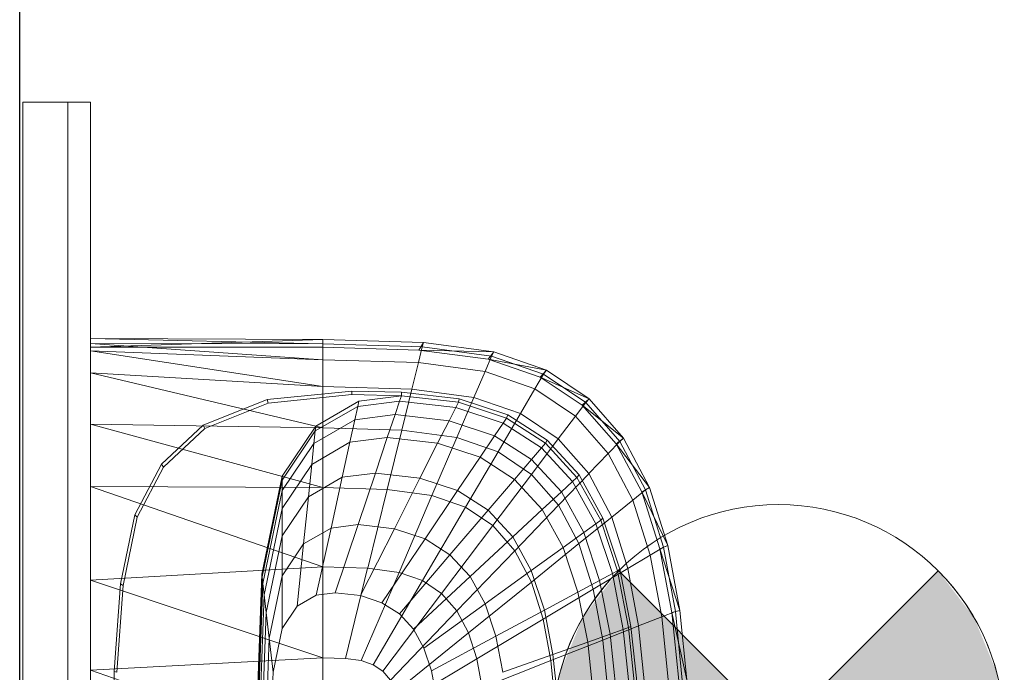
# Model space of a CAD drawing. Header units: metres. Extents: x 397.7 to 427.5, y 12.7 to 28.4.
# Tile 33 of 89: x 404.437 to 404.873, y 26.572 to 26.86. Entities that reach past the tile are written whole.
import ezdxf

# ---------------------------------------------------------------- set-up
doc = ezdxf.new("R2010")
doc.units = ezdxf.units.M
for name, color, linetype, lineweight in [('02_MOBILIARIO', 7, 'Continuous', 18), ('A-DETL-____-MBND', 7, 'Continuous', 18), ('A-DETL-GENF-OTLN', 7, 'Continuous', 18), ('A-GENM-____-OTLN', 7, 'Continuous', 18), ('A-WALL-____-MCUT', 7, 'Continuous', 25), ('A-WALL-____-OTLN', 7, 'Continuous', 25)]:
    doc.layers.add(name, color=color, linetype=linetype, lineweight=lineweight)

# ---------------------------------------------------------------- blocks, each defined once
blk = doc.blocks.new('Family - Rentamans P4-153903-07_ENLLUMENAT_P4')
at = {"layer": 'A-DETL-____-MBND', "color": 253, "true_color": 0xaaaaaa}
for p, q in [((0, 0.36146), (0, 0.36526)), ((0, 0.36526), (0, 0.36308)), ((0.10273, 0.3648), (0, 0.36526)), ((0.10273, 0.36283), (0, 0.36526)), ((0.10273, 0.3648), (0, 0.36146)), ((0, 0.36308), (0, 0.35983)), ((0.10273, 0.36283), (0, 0.36308)), ((0, 0.36308), (0.10273, 0.35585)), ((0.14736, 0.36347), (0.10273, 0.3648)), ((0.10273, 0.36283), (0.10273, 0.3648)), ((0.10273, 0.36479), (0.10273, 0.36141)), ((0.14679, 0.36152), (0.10273, 0.36283)), ((0.10273, 0.36283), (0.10273, 0.35585)), ((0.14525, 0.36016), (0.14736, 0.36347)), ((0.14679, 0.36152), (0.14736, 0.36347)), ((0.17848, 0.35928), (0.14736, 0.36347)), ((0.10273, 0.36141), (0, 0.36146)), ((0, 0.36146), (0, 0.00406)), ((0, 0.35983), (0, 0.35008)), ((0.10273, 0.35585), (0, 0.35983)), ((0, 0.35983), (0.10273, 0.34405)), ((0.14525, 0.36016), (0.10273, 0.36141)), ((0.14508, 0.3546), (0.14679, 0.36152)), ((0.17596, 0.35605), (0.14525, 0.36016)), ((0.17848, 0.35928), (0.14525, 0.36016)), ((0.17751, 0.35738), (0.14679, 0.36152)), ((0.17596, 0.35605), (0.17848, 0.35928)), ((0.17751, 0.35738), (0.17848, 0.35928)), ((0.20176, 0.35121), (0.17848, 0.35928)), ((0.10273, 0.35585), (0.10273, 0.34405)), ((0.14508, 0.3546), (0.10273, 0.35585)), ((0.14508, 0.3546), (0.1422, 0.34287)), ((0.17461, 0.35061), (0.14508, 0.3546)), ((0.17461, 0.35061), (0.17751, 0.35738)), ((0.19894, 0.34814), (0.17596, 0.35605)), ((0.20176, 0.35121), (0.17596, 0.35605)), ((0.2005, 0.34941), (0.17751, 0.35738)), ((0, 0.35008), (0, 0.32734)), ((0.10273, 0.34405), (0, 0.35008)), ((0, 0.35008), (0.10273, 0.32574)), ((0.16971, 0.33917), (0.17461, 0.35061)), ((0.19671, 0.34296), (0.17461, 0.35061)), ((0.19671, 0.34296), (0.2005, 0.34941)), ((0.19894, 0.34814), (0.20176, 0.35121)), ((0.2005, 0.34941), (0.20176, 0.35121)), ((0.21918, 0.33686), (0.2005, 0.34941)), ((0.22069, 0.33849), (0.20176, 0.35121)), ((0.21762, 0.33569), (0.19894, 0.34814)), ((0.22069, 0.33849), (0.19894, 0.34814)), ((0.07816, 0.33823), (0.11557, 0.34199)), ((0.07861, 0.33669), (0.11566, 0.34041)), ((0.10273, 0.34405), (0.10273, 0.32574)), ((0.1422, 0.34287), (0.10273, 0.34405)), ((0.11557, 0.34199), (0.13769, 0.34144)), ((0.11566, 0.34041), (0.11557, 0.34199)), ((0.11566, 0.34041), (0.13755, 0.33987)), ((0.13755, 0.33987), (0.13769, 0.34144)), ((0.13769, 0.34144), (0.16318, 0.33856)), ((0.1422, 0.34287), (0.13772, 0.3247)), ((0.16971, 0.33917), (0.1422, 0.34287)), ((0.1903, 0.33203), (0.19671, 0.34296)), ((0.21467, 0.33089), (0.19671, 0.34296)), ((0.04977, 0.3269), (0.07816, 0.33823)), ((0.05051, 0.32548), (0.07861, 0.33669)), ((0.07861, 0.33669), (0.07816, 0.33823)), ((0.09963, 0.32643), (0.11875, 0.33749)), ((0.11825, 0.33522), (0.13678, 0.33756)), ((0.11875, 0.33749), (0.11825, 0.33522)), ((0.11875, 0.33749), (0.13755, 0.33987)), ((0.13476, 0.33156), (0.13678, 0.33756)), ((0.13678, 0.33756), (0.13755, 0.33987)), ((0.13678, 0.33756), (0.16165, 0.33475)), ((0.13755, 0.33987), (0.1628, 0.33702)), ((0.16165, 0.33475), (0.1628, 0.33702)), ((0.16971, 0.33917), (0.1621, 0.32141)), ((0.1628, 0.33702), (0.16318, 0.33856)), ((0.1628, 0.33702), (0.18406, 0.32998)), ((0.16318, 0.33856), (0.18466, 0.33146)), ((0.1903, 0.33203), (0.16971, 0.33917)), ((0.21467, 0.33089), (0.21918, 0.33686)), ((0.21762, 0.33569), (0.22069, 0.33849)), ((0.2327, 0.31866), (0.21762, 0.33569)), ((0.23596, 0.32112), (0.21762, 0.33569)), ((0.21918, 0.33686), (0.22069, 0.33849)), ((0.23426, 0.31971), (0.21918, 0.33686)), ((0.23596, 0.32112), (0.22069, 0.33849)), ((0.09941, 0.32432), (0.11825, 0.33522)), ((0.11825, 0.33522), (0.11696, 0.32931)), ((0.11696, 0.32931), (0.13476, 0.33156)), ((0.13135, 0.32141), (0.13476, 0.33156)), ((0.13476, 0.33156), (0.15867, 0.32886)), ((0.15867, 0.32886), (0.16165, 0.33475)), ((0.16165, 0.33475), (0.1826, 0.32782)), ((0.18036, 0.31508), (0.1903, 0.33203)), ((0.18406, 0.32998), (0.18466, 0.33146)), ((0.18466, 0.33146), (0.20212, 0.32026)), ((0.20704, 0.32079), (0.1903, 0.33203)), ((0, 0.32734), (0, 0.29972)), ((0.10273, 0.32574), (0, 0.32734)), ((0, 0.32734), (0.10273, 0.29924)), ((0.03136, 0.30959), (0.04977, 0.3269)), ((0.05051, 0.32548), (0.04977, 0.3269)), ((0.09884, 0.31884), (0.11696, 0.32931)), ((0.11696, 0.32931), (0.11476, 0.31932)), ((0.15363, 0.3189), (0.15867, 0.32886)), ((0.15867, 0.32886), (0.17881, 0.3222)), ((0.17881, 0.3222), (0.1826, 0.32782)), ((0.1826, 0.32782), (0.18406, 0.32998)), ((0.1826, 0.32782), (0.19963, 0.31689)), ((0.18406, 0.32998), (0.20135, 0.31889)), ((0.20704, 0.32079), (0.21467, 0.33089)), ((0.22917, 0.3144), (0.21467, 0.33089)), ((0.03228, 0.30834), (0.05051, 0.32548)), ((0.08473, 0.30435), (0.09963, 0.32643)), ((0.08473, 0.30256), (0.09941, 0.32432)), ((0.09941, 0.32432), (0.09884, 0.31884)), ((0.09941, 0.32432), (0.09963, 0.32643)), ((0.10273, 0.32574), (0.10273, 0.29924)), ((0.13772, 0.3247), (0.10273, 0.32574)), ((0.13772, 0.3247), (0.13123, 0.29839)), ((0.1621, 0.32141), (0.13772, 0.3247)), ((0.08473, 0.29792), (0.09884, 0.31884)), ((0.09788, 0.30955), (0.11476, 0.31932)), ((0.09884, 0.31884), (0.09788, 0.30955)), ((0.11476, 0.31932), (0.11135, 0.30381)), ((0.11476, 0.31932), (0.13135, 0.32141)), ((0.12606, 0.30567), (0.13135, 0.32141)), ((0.13135, 0.32141), (0.15363, 0.3189)), ((0.14581, 0.30344), (0.15363, 0.3189)), ((0.1621, 0.32141), (0.1511, 0.29571)), ((0.15363, 0.3189), (0.1724, 0.31269)), ((0.18036, 0.31508), (0.1621, 0.32141)), ((0.1724, 0.31269), (0.17881, 0.3222)), ((0.17881, 0.3222), (0.19518, 0.3117)), ((0.19519, 0.30512), (0.20704, 0.32079)), ((0.19963, 0.31689), (0.20135, 0.31889)), ((0.20135, 0.31889), (0.20212, 0.32026)), ((0.20135, 0.31889), (0.2153, 0.30374)), ((0.20212, 0.32026), (0.21621, 0.30495)), ((0.22054, 0.30543), (0.20704, 0.32079)), ((0.22917, 0.3144), (0.23426, 0.31971)), ((0.2327, 0.31866), (0.23596, 0.32112)), ((0.24405, 0.29737), (0.2327, 0.31866)), ((0.24746, 0.29938), (0.2327, 0.31866)), ((0.23426, 0.31971), (0.23596, 0.32112)), ((0.24562, 0.29825), (0.23426, 0.31971)), ((0.24746, 0.29938), (0.23596, 0.32112)), ((0.18036, 0.31508), (0.16597, 0.29056)), ((0.19519, 0.30512), (0.18036, 0.31508)), ((0.19518, 0.3117), (0.19963, 0.31689)), ((0.19963, 0.31689), (0.21338, 0.30196)), ((0.22054, 0.30543), (0.22917, 0.3144)), ((0.24008, 0.29377), (0.22917, 0.3144)), ((0.01958, 0.28716), (0.03136, 0.30959)), ((0.03228, 0.30834), (0.03136, 0.30959)), ((0.08473, 0.29006), (0.09788, 0.30955)), ((0.09788, 0.30955), (0.09638, 0.29516)), ((0.16244, 0.29794), (0.17239, 0.31269)), ((0.1724, 0.31269), (0.18765, 0.3029)), ((0.18765, 0.3029), (0.19518, 0.3117)), ((0.19518, 0.3117), (0.20839, 0.29735)), ((0.02062, 0.28613), (0.03228, 0.30834)), ((0.11135, 0.30381), (0.12606, 0.30567)), ((0.1184, 0.28289), (0.12606, 0.30567)), ((0.12606, 0.30567), (0.14581, 0.30344)), ((0.17806, 0.28244), (0.19519, 0.30512)), ((0.20717, 0.2915), (0.19519, 0.30512)), ((0.20717, 0.2915), (0.22054, 0.30542)), ((0.23071, 0.2862), (0.22054, 0.30543)), ((0.07584, 0.26096), (0.08473, 0.30435)), ((0.07598, 0.25981), (0.08473, 0.30256)), ((0.08473, 0.30256), (0.08473, 0.30435)), ((0.08473, 0.29792), (0.08473, 0.30256)), ((0.09638, 0.29516), (0.11135, 0.30381)), ((0.11135, 0.30381), (0.10642, 0.28138)), ((0.13449, 0.28107), (0.14581, 0.30344)), ((0.14581, 0.30344), (0.16244, 0.29794)), ((0.17596, 0.28926), (0.18765, 0.3029)), ((0.18765, 0.3029), (0.19996, 0.28953)), ((0.20839, 0.29735), (0.21338, 0.30196)), ((0.21338, 0.30196), (0.2153, 0.30374)), ((0.21338, 0.30196), (0.22372, 0.28328)), ((0.2153, 0.30374), (0.21621, 0.30495)), ((0.2153, 0.30374), (0.2258, 0.28478)), ((0.21621, 0.30495), (0.22681, 0.2858)), ((0, 0.29972), (0, 0.2583)), ((0.10273, 0.29924), (0, 0.29972)), ((0, 0.29972), (0.10273, 0.26415)), ((0.07631, 0.25683), (0.08473, 0.29792)), ((0.08473, 0.29792), (0.08473, 0.29006)), ((0.10273, 0.29924), (0.10273, 0.26415)), ((0.13123, 0.29839), (0.10273, 0.29924)), ((0.13123, 0.29839), (0.12265, 0.26356)), ((0.1511, 0.29571), (0.13123, 0.29839)), ((0.14804, 0.27659), (0.16244, 0.29794)), ((0.16244, 0.29794), (0.17596, 0.28926)), ((0.19996, 0.28953), (0.20839, 0.29735)), ((0.20839, 0.29735), (0.21834, 0.27939)), ((0.24008, 0.29377), (0.24562, 0.29825)), ((0.24405, 0.29737), (0.24746, 0.29938)), ((0.25202, 0.27221), (0.24405, 0.29737)), ((0.25554, 0.27371), (0.24405, 0.29737)), ((0.24562, 0.29825), (0.24746, 0.29938)), ((0.25359, 0.2729), (0.24562, 0.29825)), ((0.25554, 0.27371), (0.24746, 0.29938)), ((0.08473, 0.27788), (0.09638, 0.29516)), ((0.09638, 0.29516), (0.09423, 0.27433)), ((0.1511, 0.29571), (0.13653, 0.26169)), ((0.1511, 0.29571), (0.16597, 0.29056)), ((0.23071, 0.2862), (0.24008, 0.29377)), ((0.24775, 0.26941), (0.24008, 0.29377)), ((0.07689, 0.25177), (0.08473, 0.29006)), ((0.08473, 0.29006), (0.08473, 0.27788)), ((0.16597, 0.29056), (0.14692, 0.25809)), ((0.15906, 0.26952), (0.17596, 0.28926)), ((0.16597, 0.29056), (0.17805, 0.28244)), ((0.17596, 0.28926), (0.18688, 0.27741)), ((0.18688, 0.27741), (0.19996, 0.28953)), ((0.18781, 0.27134), (0.20717, 0.2915)), ((0.19996, 0.28953), (0.20923, 0.2728)), ((0.21618, 0.27446), (0.20717, 0.2915)), ((0.01327, 0.25673), (0.01958, 0.28716)), ((0.01437, 0.25599), (0.02062, 0.28613)), ((0.02062, 0.28613), (0.01958, 0.28716)), ((0.21618, 0.27446), (0.23071, 0.2862)), ((0.22372, 0.28328), (0.2258, 0.28478)), ((0.2258, 0.28478), (0.22681, 0.2858)), ((0.2258, 0.28478), (0.23317, 0.26239)), ((0.22681, 0.2858), (0.23426, 0.26319)), ((0.23785, 0.2635), (0.23071, 0.2862)), ((0.09423, 0.27433), (0.10642, 0.28138)), ((0.10642, 0.28138), (0.09989, 0.25167)), ((0.10642, 0.28138), (0.1184, 0.28289)), ((0.10826, 0.25273), (0.1184, 0.28289)), ((0.1184, 0.28289), (0.13449, 0.28107)), ((0.1195, 0.25146), (0.13449, 0.28107)), ((0.13449, 0.28107), (0.14804, 0.27659)), ((0.17805, 0.28244), (0.15537, 0.25241)), ((0.17805, 0.28244), (0.18781, 0.27134)), ((0.20923, 0.2728), (0.21834, 0.27939)), ((0.21834, 0.27939), (0.22372, 0.28328)), ((0.21834, 0.27939), (0.22533, 0.25818)), ((0.22372, 0.28328), (0.23099, 0.26122)), ((0.07778, 0.24394), (0.08473, 0.27788)), ((0.08473, 0.27788), (0.08473, 0.26025)), ((0.12897, 0.24833), (0.14804, 0.27659)), ((0.14804, 0.27659), (0.15906, 0.26952)), ((0.16795, 0.25986), (0.18688, 0.27741)), ((0.18688, 0.27741), (0.19509, 0.26258)), ((0.08473, 0.26025), (0.09423, 0.27433)), ((0.09423, 0.27433), (0.09137, 0.24674)), ((0.18781, 0.27134), (0.16218, 0.24466)), ((0.18781, 0.27134), (0.19515, 0.25746)), ((0.19509, 0.26258), (0.20923, 0.2728)), ((0.19515, 0.25746), (0.21618, 0.27446)), ((0.20923, 0.2728), (0.21574, 0.25304)), ((0.22251, 0.25433), (0.21618, 0.27446)), ((0.24775, 0.26941), (0.25359, 0.2729)), ((0.25202, 0.27221), (0.25554, 0.27371)), ((0.2573, 0.24402), (0.25202, 0.27221)), ((0.26089, 0.24493), (0.25202, 0.27221)), ((0.25359, 0.2729), (0.25554, 0.27371)), ((0.25887, 0.24449), (0.25359, 0.2729)), ((0.26089, 0.24493), (0.25554, 0.27371)), ((0.13667, 0.24339), (0.15906, 0.26952)), ((0.15906, 0.26952), (0.16795, 0.25986)), ((0.23785, 0.2635), (0.24775, 0.26941)), ((0.25282, 0.2421), (0.24775, 0.26941)), ((0.10273, 0.26415), (0, 0.2583)), ((0.10273, 0.26415), (0.10273, 0.22395)), ((0.12264, 0.26356), (0.10273, 0.26415)), ((0.12264, 0.26356), (0.11281, 0.22365)), ((0.11983, 0.2227), (0.13653, 0.26169)), ((0.12264, 0.26356), (0.13653, 0.26169)), ((0.13653, 0.26169), (0.14692, 0.25809)), ((0.17464, 0.24778), (0.19509, 0.26258)), ((0.19509, 0.26258), (0.20086, 0.24506)), ((0.22251, 0.25433), (0.23785, 0.2635)), ((0.23099, 0.26122), (0.23317, 0.26239)), ((0.23317, 0.26239), (0.23426, 0.26319)), ((0.23317, 0.26239), (0.23806, 0.23729)), ((0.23426, 0.26319), (0.23919, 0.23784)), ((0.24258, 0.23805), (0.23785, 0.2635)), ((0, 0.2583), (0, 0.2185)), ((0, 0.2583), (0.10273, 0.22395)), ((0.07287, 0.18276), (0.07584, 0.26096)), ((0.07304, 0.18276), (0.07598, 0.25981)), ((0.07598, 0.25981), (0.07584, 0.26096)), ((0.07631, 0.25683), (0.07598, 0.25981)), ((0.07907, 0.2326), (0.08473, 0.26025)), ((0.08473, 0.26025), (0.08473, 0.23691)), ((0.14692, 0.25809), (0.12509, 0.22088)), ((0.14288, 0.23664), (0.16795, 0.25986)), ((0.14692, 0.25809), (0.15537, 0.25241)), ((0.19515, 0.25746), (0.16731, 0.23496)), ((0.16795, 0.25986), (0.17464, 0.24778)), ((0.19515, 0.25746), (0.20031, 0.24107)), ((0.21574, 0.25304), (0.22533, 0.25818)), ((0.22533, 0.25818), (0.23099, 0.26122)), ((0.22533, 0.25818), (0.22995, 0.23441)), ((0.23099, 0.26122), (0.2358, 0.23649)), ((0.01046, 0.21786), (0.01327, 0.25673)), ((0.01159, 0.21751), (0.01437, 0.25599)), ((0.01437, 0.25599), (0.01327, 0.25673)), ((0.074, 0.19601), (0.07631, 0.25683)), ((0.07689, 0.25177), (0.07631, 0.25683)), ((0.20031, 0.24107), (0.22251, 0.25433)), ((0.20086, 0.24506), (0.21574, 0.25304)), ((0.21574, 0.25304), (0.22004, 0.23089)), ((0.2267, 0.23178), (0.22251, 0.25433)), ((0.07426, 0.18276), (0.07689, 0.25177)), ((0.07689, 0.25177), (0.07778, 0.24394)), ((0.09137, 0.24674), (0.09989, 0.25167)), ((0.09989, 0.25167), (0.10826, 0.25273)), ((0.10826, 0.25273), (0.1195, 0.25146)), ((0.1195, 0.25146), (0.12897, 0.24833)), ((0.15537, 0.25241), (0.12937, 0.21801)), ((0.15537, 0.25241), (0.16218, 0.24466)), ((0.08473, 0.23691), (0.09137, 0.24674)), ((0.12897, 0.24833), (0.13667, 0.24339)), ((0.16218, 0.24466), (0.13282, 0.21409)), ((0.14756, 0.2282), (0.17464, 0.24778)), ((0.16218, 0.24466), (0.16731, 0.23496)), ((0.17464, 0.24778), (0.17934, 0.23351)), ((0.17934, 0.23351), (0.20086, 0.24506)), ((0.20086, 0.24506), (0.20468, 0.22542)), ((0.25282, 0.2421), (0.25887, 0.24449)), ((0.2573, 0.24402), (0.26089, 0.24493)), ((0.25887, 0.24449), (0.26089, 0.24493)), ((0.26192, 0.2141), (0.25887, 0.24449)), ((0.26398, 0.21415), (0.26089, 0.24493)), ((0.07545, 0.18276), (0.07778, 0.24394)), ((0.07778, 0.24394), (0.07907, 0.2326)), ((0.13667, 0.24339), (0.14288, 0.23664)), ((0.20031, 0.24107), (0.17092, 0.2235)), ((0.20031, 0.24107), (0.20372, 0.22269)), ((0.24258, 0.23805), (0.25282, 0.2421)), ((0.25575, 0.21289), (0.25282, 0.2421)), ((0.26035, 0.21386), (0.2573, 0.24402)), ((0.26398, 0.21415), (0.2573, 0.24402)), ((0.08078, 0.21759), (0.08473, 0.23691)), ((0.14288, 0.23664), (0.14756, 0.2282)), ((0.2267, 0.23178), (0.24258, 0.23805)), ((0.22995, 0.23441), (0.2358, 0.23649)), ((0.2358, 0.23649), (0.23806, 0.2373)), ((0.2358, 0.23649), (0.23859, 0.21004)), ((0.23806, 0.23729), (0.23919, 0.23784)), ((0.23806, 0.23729), (0.24088, 0.21045)), ((0.23919, 0.23784), (0.24205, 0.21072)), ((0.24532, 0.21083), (0.24258, 0.23805)), ((0.07717, 0.18276), (0.07907, 0.2326)), ((0.08078, 0.21759), (0.07907, 0.2326)), ((0.16731, 0.23496), (0.13541, 0.20918)), ((0.15084, 0.21822), (0.17934, 0.23351)), ((0.16731, 0.23496), (0.17092, 0.2235)), ((0.17934, 0.23351), (0.18245, 0.21752)), ((0.20373, 0.22269), (0.2267, 0.23177)), ((0.22004, 0.23089), (0.22995, 0.23441)), ((0.22913, 0.20764), (0.2267, 0.23178)), ((0.22995, 0.23441), (0.23263, 0.20898)), ((0.14756, 0.2282), (0.15084, 0.21822)), ((0.20468, 0.22542), (0.22004, 0.23089)), ((0.22004, 0.23089), (0.22254, 0.20719)), ((0.10273, 0.22395), (0, 0.2185)), ((0.10273, 0.22395), (0.10273, 0.18276)), ((0.10273, 0.22395), (0.11281, 0.22365)), ((0.11281, 0.22365), (0.11983, 0.2227)), ((0.11983, 0.2227), (0.12509, 0.22088)), ((0.17092, 0.2235), (0.13724, 0.20338)), ((0.17092, 0.2235), (0.1733, 0.21066)), ((0.20373, 0.22269), (0.1733, 0.21066)), ((0.18245, 0.21752), (0.20468, 0.22542)), ((0.20373, 0.22269), (0.2057, 0.20303)), ((0.20468, 0.22542), (0.20689, 0.20442)), ((0, 0.2185), (0, 0.18276)), ((0, 0.2185), (0.10273, 0.18276)), ((0.12509, 0.22088), (0.12937, 0.21801)), ((0.12937, 0.21801), (0.13282, 0.21409)), ((0.15084, 0.21822), (0.15302, 0.20705)), ((0.00965, 0.18276), (0.01046, 0.21786)), ((0.01159, 0.21751), (0.01046, 0.21786)), ((0.07945, 0.18276), (0.08078, 0.21759))]:
    blk.add_line(p, q, dxfattribs=at)
blk = doc.blocks.new('Family - Evans P4-154019-07_ENLLUMENAT_P4')
at = {"layer": 'A-WALL-____-MCUT', "color": 253, "true_color": 0xaaaaaa}
blk.add_line((0, 0), (4.54879, 0), dxfattribs=at)
at = {"layer": 'A-WALL-____-OTLN', "color": 253, "true_color": 0xaaaaaa}
blk.add_line((0, 0), (4.54879, 0), dxfattribs=at)
at = {"layer": 'A-WALL-____-OTLN', "color": 253, "lineweight": 18, "true_color": 0xaaaaaa}
blk.add_line((0, 0), (4.54879, 0), dxfattribs=at)
blk = doc.blocks.new('Family - LONDR55-XX_ZZ-ARQ-CAA-M3D-Londres55-153713-07_ENLLUMENAT_P4')
at = {"layer": 'A-GENM-____-OTLN', "color": 253, "true_color": 0xaaaaaa}
for p, q in [((0.6, 0.03), (0, 0.03)), ((0, 0.03), (0, 0.01)), ((0, 0.03), (0, 0.01)), ((0.6, 0.03), (0, 0.03)), ((0.6, 0.01), (0.6, 0.03)), ((0.6, 0.01), (0.6, 0.03)), ((0, 0.01), (0.6, 0.01)), ((0, 0.01), (0.6, 0.01)), ((0.6, 0.01), (0, 0.01)), ((0, 0.01), (0, 0)), ((0, 0), (0, 0.01)), ((0, 0.01), (0.6, 0.01)), ((0.6, 0), (0.6, 0.01)), ((0.6, 0.01), (0.6, 0)), ((0, 0), (0.6, 0)), ((0.6, 0), (0, 0))]:
    blk.add_line(p, q, dxfattribs=at)
blk = doc.blocks.new('Family - Mirall P4-154513-07_ENLLUMENAT_P4')
blk.add_blockref('Family - LONDR55-XX_ZZ-ARQ-CAA-M3D-Londres55-153713-07_ENLLUMENAT_P4', (0, 0))
blk = doc.blocks.new('LONDR55-XX_ZZ-ARQ-CAA-M3D-Londres55_ifc-1-07_ENLLUMENAT_P4')
at = {"layer": '02_MOBILIARIO', "color": 253, "lineweight": 18, "true_color": 0xaaaaaa}
blk.add_blockref('Family - Rentamans P4-153903-07_ENLLUMENAT_P4', (404.46838, 26.35405), dxfattribs=at)
at = {"layer": 'A-GENM-____-OTLN', "color": 253, "lineweight": 18, "true_color": 0xaaaaaa, "rotation": 90}
blk.add_blockref('Family - Mirall P4-154513-07_ENLLUMENAT_P4', (404.46831, 26.22386), dxfattribs=at)
at = {"layer": 'A-WALL-____-OTLN', "color": 253, "lineweight": 18, "true_color": 0xaaaaaa, "rotation": 90}
blk.add_blockref('Family - Evans P4-154019-07_ENLLUMENAT_P4', (404.43698, 23.51946), dxfattribs=at)
blk = doc.blocks.new('ZYR_06_02_02 Down Superficie - L 01-834878-07_ENLLUMENAT_P4')
at = {"layer": 'A-DETL-GENF-OTLN', "true_color": 0x00c400}
for points in [[(-0.07071, -0.07071), (0, 0), (-0.07071, 0.07071), (-0.0866, 0.05), (-0.09659, 0.02588), (-0.1, 0), (-0.09659, -0.02588), (-0.0866, -0.05)], [(0.07071, -0.07071), (0.0866, -0.05), (0.09659, -0.02588), (0.1, 0), (0.09659, 0.02588), (0.0866, 0.05), (0.07071, 0.07071), (0, 0)]]:
    blk.add_hatch(color=92, dxfattribs=at).paths.add_polyline_path(points)
at = {"layer": 'A-DETL-GENF-OTLN', "color": 92, "true_color": 0x00c400}
for p, q in [((0, 0), (-0.07071, 0.07071)), ((-0.07071, 0.07071), (0.07071, -0.07071)), ((-0.07071, -0.07071), (0.07071, 0.07071)), ((0.07071, 0.07071), (0, 0)), ((-0.07071, -0.07071), (0, 0)), ((0, 0), (0.07071, -0.07071))]:
    blk.add_line(p, q, dxfattribs=at)
blk.add_circle((0, 0), 0.1, dxfattribs=at)
for start, end in [(135, 225), (315, 45)]:
    blk.add_arc((0, 0), 0.1, start, end, dxfattribs=at)

msp = doc.modelspace()

# ---------------------------------------------------------------- block references
at = {"lineweight": 5}
msp.add_blockref('LONDR55-XX_ZZ-ARQ-CAA-M3D-Londres55_ifc-1-07_ENLLUMENAT_P4', (0, 0), dxfattribs=at)
at = {"layer": 'A-DETL-GENF-OTLN', "color": 92, "true_color": 0x00c400}
msp.add_blockref('ZYR_06_02_02 Down Superficie - L 01-834878-07_ENLLUMENAT_P4', (404.77285, 26.54578), dxfattribs=at)

doc.saveas('drawing.dxf')
